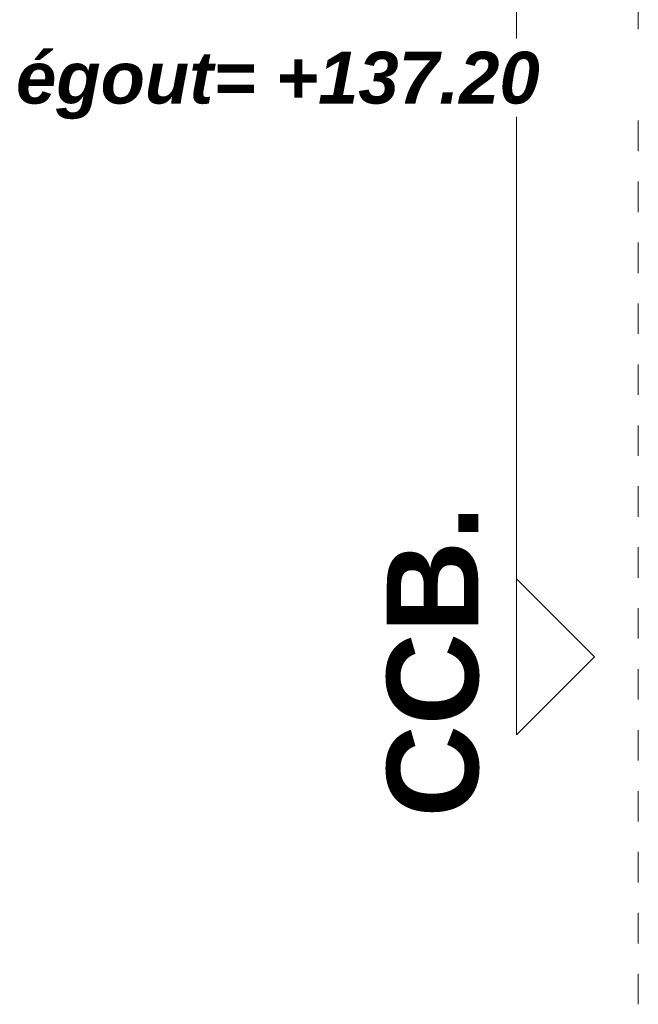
# Model space of a CAD drawing. Header units: metres. Extents: x -16.9 to 14.1, y -9.7 to 11.
# Tile 1 of 256: x -11.2 to -9.1, y -9.7 to -6.5. Entities that reach past the tile are written whole.
import ezdxf

# ---------------------------------------------------------------- set-up
doc = ezdxf.new("R2010")
doc.units = ezdxf.units.M
doc.linetypes.add('Ligne de quadrillage', pattern=[0.022225, 0.0127, -0.003175, 0.003175, -0.003175])
for name, color, linetype, lineweight in [('G-ANNO-DIMS', 111, 'Continuous', 9), ('G-ANNO-SYMB', 111, 'Continuous', 9), ('S-GRID', 1, 'Continuous', 9)]:
    doc.layers.add(name, color=color, linetype=linetype, lineweight=lineweight)
doc.styles.add('Arial_B_1', font='arialbd.ttf', dxfattribs={"height": 0.3})
doc.styles.add('Arial_B_I_1', font='arialbi.ttf', dxfattribs={"height": 0.170238})

# ---------------------------------------------------------------- blocks, each defined once
blk = doc.blocks.new('Coupe - M_Marque de coupe-1590127-PH R_1 PROJET toiture haute')
at = {"layer": 'G-ANNO-SYMB'}
for p, q in [((-0.011068, 0.003417), (-0.014485, 0)), ((-0.011068, 0.003417), (-0.007651, 0)), ((-0.012, 0), (-0.014485, 0)), ((0, 0), (-0.012, 0))]:
    blk.add_line(p, q, dxfattribs=at)

msp = doc.modelspace()

# ---------------------------------------------------------------- linework, layer by layer
at = {"layer": 'G-ANNO-SYMB'}
msp.add_line((-9.5252, 6.967), (-9.5252, -7.7354), dxfattribs=at)
at = {"layer": 'S-GRID', "linetype": 'Ligne de quadrillage'}
msp.add_line((-9.1253, -9.7059), (-9.1253, 8.3345), dxfattribs=at)

# ---------------------------------------------------------------- block references
at = {"layer": 'G-ANNO-SYMB', "extrusion": (0, 0, -1), "xscale": 74.99999999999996, "yscale": 74.99999999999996, "zscale": 74.99999999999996, "rotation": 90.00000000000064}
msp.add_blockref('Coupe - M_Marque de coupe-1590127-PH R_1 PROJET toiture haute', (9.5252, -7.7354), dxfattribs=at)

# ---------------------------------------------------------------- texts
at = {"layer": 'G-ANNO-SYMB', "insert": (-9.9504, -9.0927), "char_height": 0.3, "width": 1.24462, "attachment_point": 1, "rotation": 90, "style": 'Arial_B_1'}
msp.add_mtext('CCB.', dxfattribs=at)

# ---------------------------------------------------------------- next in the draw order: texts
at = {"layer": 'G-ANNO-DIMS', "insert": (-11.167, -6.5797), "char_height": 0.170238, "width": 1.999829, "attachment_point": 1, "line_spacing_factor": 0.941778, "style": 'Arial_B_I_1', "bg_fill": 3, "box_fill_scale": 1.25, "bg_fill_color": 256, "bg_fill_true_color": 13158600, "bg_fill_transparency": 0}
msp.add_mtext('égout= +137.20', dxfattribs=at)

doc.saveas('drawing.dxf')
